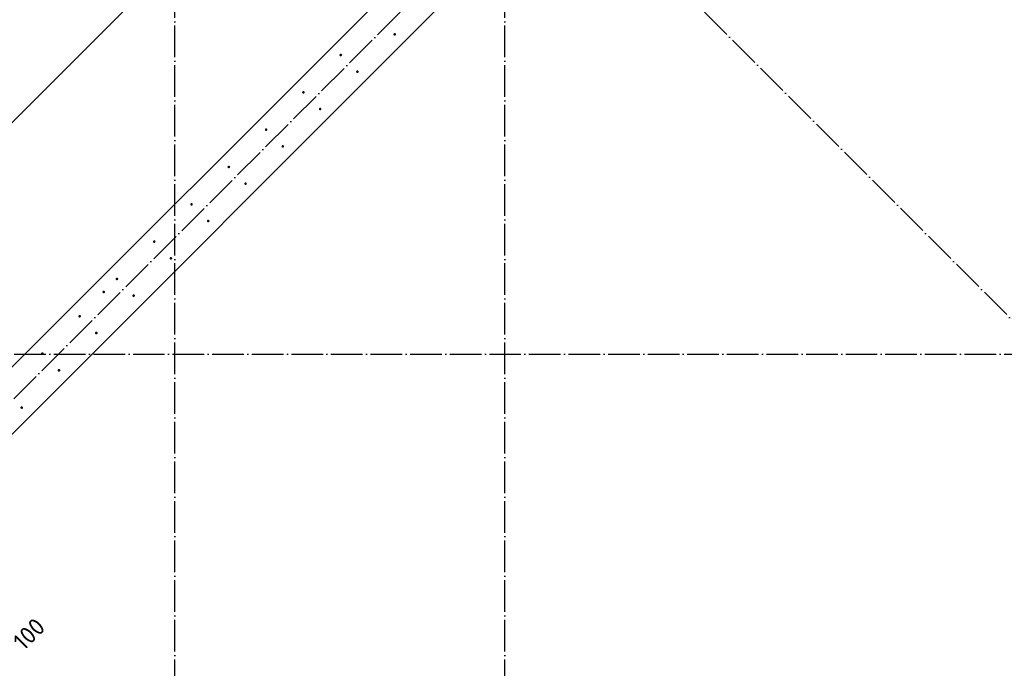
# Model space of a CAD drawing. Header units: millimetres. Extents: x -24871 to 40608, y -2869 to 48080.
# Tile 65 of 119: x 13311 to 17044, y 17310 to 19767. Entities that reach past the tile are written whole.
import ezdxf

# ---------------------------------------------------------------- set-up
doc = ezdxf.new("R2010")
doc.units = ezdxf.units.MM
doc.header["$PDMODE"] = 65
doc.linetypes.add('______11', pattern=[150, 120, -15, 0, -15])
doc.linetypes.add('______5', pattern=[330, 240, -30, 30, -30])
doc.layers.add('Арм.стержн. вертикальными 1', color=22, linetype='Continuous', lineweight=35)
doc.layers.add('Размерная линия_ общее', color=7, linetype='Continuous', lineweight=13)
doc.layers.add('Осевая линия_ общее', color=7, linetype='______5', lineweight=13, true_color=0xa0a0a0)
doc.styles.add('ISOCPEUR', font='ISOCPEUR')
doc.dimstyles.new('DIMSTYLE_4', dxfattribs={"dimtxt": 66, "dimasz": 75, "dimexe": 0, "dimexo": 0, "dimgap": 33, "dimtad": 2, "dimdec": 0, "dimrnd": 5, "dimzin": 12, "dimdsep": 46, "dimtxsty": 'ISOCPEUR', "dimblk1": 'ALL_ML_STRICH', "dimblk2": 'ALL_ML_STRICH', "dimsah": 1, "dimcen": 0, "dimclrd": 7, "dimclre": 256, "dimclrt": 7, "dimadec": 0, "dimazin": 0, "dimtfac": 1, "dimtdec": 0, "dimtix": 1, "dimtmove": 2, "dimatfit": 3, "dimfxl": 0, "dimtvp": 1.2, "dimtzin": 0, "dimlwd": 0, "dimlwe": -3, "dimarcsym": 0})
doc.dimstyles.new('DIMSTYLE_5', dxfattribs={"dimtxt": 66, "dimasz": 75, "dimexe": 0, "dimexo": 0, "dimgap": 33, "dimtad": 2, "dimdec": 0, "dimrnd": 5, "dimzin": 12, "dimdsep": 46, "dimtxsty": 'ISOCPEUR', "dimblk1": 'ALL_ML_STRICH', "dimblk2": 'ALL_ML_STRICH', "dimsah": 1, "dimcen": 0, "dimclrd": 7, "dimclre": 256, "dimclrt": 7, "dimadec": 0, "dimazin": 0, "dimtfac": 1, "dimtdec": 0, "dimtix": 1, "dimtmove": 2, "dimatfit": 3, "dimfxl": 0, "dimtzin": 0, "dimlwd": 0, "dimlwe": -3, "dimarcsym": 0})

# ---------------------------------------------------------------- blocks, each defined once
blk = doc.blocks.new('СЛОЖНЫЙ_ОБЪЕКТ_0')
at = {"layer": 'Осевая линия_ общее', "color": 253, "linetype": '______11', "lineweight": -3, "true_color": 0xa0a0a0, "transparency": 33554687}
for p, q in [((13900, -2590), (13900, 47490)), ((15150, -2590), (15150, 40000)), ((552.2, 5594.3), (17713.7, 22755.7)), ((21086.6, 14616.9), (14623.6, 21079.9)), ((-2770, 18500), (20260, 18500))]:
    blk.add_line(p, q, dxfattribs=at)
blk = doc.blocks.new('ALL_ML_STRICH')
at = {"color": 0, "linetype": 'ByBlock', "lineweight": -2}
for p, q in [((0, -0.5), (0, 0.5)), ((-1, 0), (0.5, 0)), ((-0.3, -0.3), (0.3, 0.3))]:
    blk.add_line(p, q, dxfattribs=at)
blk = doc.blocks.new('*D274')
at = {"layer": 'DEFPOINTS', "color": 7, "linetype": 'Continuous', "lineweight": 13, "transparency": 33554687}
for p in [(15164.8, 21260), (15659.9, 20764.9), (11417.2, 16522.2)]:
    blk.add_point(p, dxfattribs=at)
at = {"layer": 'Размерная линия_ общее', "color": 7, "linetype": 'Continuous', "lineweight": -2, "transparency": 33554687}
blk.add_line((15164.8, 21260), (10922.1, 17017.3), dxfattribs=at)
at = {"layer": 'Размерная линия_ общее', "color": 253, "linetype": 'Continuous', "lineweight": -2, "true_color": 0xa0a0a0, "transparency": 33554687}
for p, q in [((15645.7, 20779), (15164.8, 21260)), ((11403.1, 16536.4), (10922.1, 17017.3))]:
    blk.add_line(p, q, dxfattribs=at)
at = {"layer": 'Размерная линия_ общее', "color": 7, "linetype": 'Continuous', "lineweight": 13, "transparency": 33554687, "yscale": 75, "zscale": 75}
for p, xscale, rotation in [((15164.8, 21260), 75.00000000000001, 45.0000000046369), ((10922.1, 17017.3), 75, 225.0000000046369)]:
    blk.add_blockref('ALL_ML_STRICH', p, dxfattribs=dict(at, xscale=xscale, rotation=rotation))
at = {"layer": 'Размерная линия_ общее', "color": 7, "linetype": 'Continuous', "lineweight": 13, "transparency": 33554687, "insert": (12893.6, 18966.1), "char_height": 66, "width": 3.3, "attachment_point": 1, "rotation": 225, "line_spacing_factor": 0.60241, "style": 'ISOCPEUR'}
blk.add_mtext('\\W0.91;30х200=6000', dxfattribs=at)
blk = doc.blocks.new('*D434')
at = {"layer": 'DEFPOINTS', "color": 7, "linetype": 'Continuous', "lineweight": 13, "transparency": 33554687}
for p in [(13502.2, 16657.6), (14224.4, 16076.8), (14121.6, 16038.2)]:
    blk.add_point(p, dxfattribs=at)
at = {"layer": 'Размерная линия_ общее', "color": 7, "linetype": 'Continuous', "lineweight": -2, "transparency": 33554687}
blk.add_line((13502.2, 16657.6), (13572.9, 16728.3), dxfattribs=at)
at = {"layer": 'Размерная линия_ общее', "color": 253, "linetype": 'Continuous', "lineweight": -2, "true_color": 0xa0a0a0, "transparency": 33554687}
for p, q in [((14210.3, 16090.9), (13572.9, 16728.3)), ((14107.4, 16052.4), (13502.2, 16657.6))]:
    blk.add_line(p, q, dxfattribs=at)
at = {"layer": 'Размерная линия_ общее', "color": 7, "linetype": 'Continuous', "lineweight": 13, "transparency": 33554687, "yscale": 75, "zscale": 75}
for p, xscale, rotation in [((13572.9, 16728.3), 75, 44.99999999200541), ((13502.2, 16657.6), 75.00000000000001, 224.9999999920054)]:
    blk.add_blockref('ALL_ML_STRICH', p, dxfattribs=dict(at, xscale=xscale, rotation=rotation))
at = {"layer": 'Размерная линия_ общее', "color": 7, "linetype": 'Continuous', "lineweight": 13, "transparency": 33554687, "insert": (13346.7, 17439.7), "char_height": 66, "width": 198, "attachment_point": 5, "rotation": 45, "style": 'ISOCPEUR'}
blk.add_mtext('\\A1;{100}', dxfattribs=at)

msp = doc.modelspace()

# ---------------------------------------------------------------- hatches: boundary and pattern name
at = {"layer": 'Арм.стержн. вертикальными 1', "linetype": 'Continuous', "lineweight": 50, "transparency": 33554687}
for points in [[(14738.2, 19711.6), (14737.9, 19713.5), (14736.8, 19715.2), (14735.1, 19716.3), (14733.2, 19716.6), (14731.3, 19716.3), (14729.7, 19715.2), (14728.6, 19713.5), (14728.2, 19711.6), (14728.6, 19709.7), (14729.7, 19708.1), (14731.3, 19707), (14733.2, 19706.6), (14735.1, 19707), (14736.8, 19708.1), (14737.9, 19709.7)], [(14533.5, 19633.5), (14533.1, 19635.4), (14532, 19637.1), (14530.4, 19638.1), (14528.5, 19638.5), (14526.6, 19638.1), (14525, 19637.1), (14523.9, 19635.4), (14523.5, 19633.5), (14523.9, 19631.6), (14525, 19630), (14526.6, 19628.9), (14528.5, 19628.5), (14530.4, 19628.9), (14532, 19630), (14533.1, 19631.6)], [(14596.8, 19570.2), (14596.4, 19572.1), (14595.3, 19573.7), (14593.7, 19574.8), (14591.8, 19575.2), (14589.9, 19574.8), (14588.3, 19573.7), (14587.2, 19572.1), (14586.8, 19570.2), (14587.2, 19568.3), (14588.3, 19566.7), (14589.9, 19565.6), (14591.8, 19565.2), (14593.7, 19565.6), (14595.3, 19566.7), (14596.4, 19568.3)], [(14392.1, 19492.1), (14391.7, 19494), (14390.6, 19495.6), (14389, 19496.7), (14387.1, 19497.1), (14385.2, 19496.7), (14383.5, 19495.6), (14382.5, 19494), (14382.1, 19492.1), (14382.5, 19490.2), (14383.5, 19488.6), (14385.2, 19487.5), (14387.1, 19487.1), (14389, 19487.5), (14390.6, 19488.6), (14391.7, 19490.2)], [(14455.4, 19428.8), (14455, 19430.7), (14453.9, 19432.3), (14452.3, 19433.4), (14450.4, 19433.8), (14448.5, 19433.4), (14446.9, 19432.3), (14445.8, 19430.7), (14445.4, 19428.8), (14445.8, 19426.9), (14446.9, 19425.3), (14448.5, 19424.2), (14450.4, 19423.8), (14452.3, 19424.2), (14453.9, 19425.3), (14455, 19426.9)], [(14250.7, 19350.7), (14250.3, 19352.6), (14249.2, 19354.2), (14247.6, 19355.3), (14245.7, 19355.7), (14243.7, 19355.3), (14242.1, 19354.2), (14241, 19352.6), (14240.7, 19350.7), (14241, 19348.8), (14242.1, 19347.1), (14243.7, 19346.1), (14245.7, 19345.7), (14247.6, 19346.1), (14249.2, 19347.1), (14250.3, 19348.8)], [(14314, 19287.4), (14313.6, 19289.3), (14312.5, 19290.9), (14310.9, 19292), (14309, 19292.4), (14307.1, 19292), (14305.4, 19290.9), (14304.3, 19289.3), (14304, 19287.4), (14304.3, 19285.5), (14305.4, 19283.8), (14307.1, 19282.7), (14309, 19282.4), (14310.9, 19282.7), (14312.5, 19283.8), (14313.6, 19285.5)], [(14109.2, 19209.3), (14108.9, 19211.2), (14107.8, 19212.8), (14106.2, 19213.9), (14104.2, 19214.3), (14102.3, 19213.9), (14100.7, 19212.8), (14099.6, 19211.2), (14099.2, 19209.3), (14099.6, 19207.3), (14100.7, 19205.7), (14102.3, 19204.6), (14104.2, 19204.3), (14106.2, 19204.6), (14107.8, 19205.7), (14108.9, 19207.3)], [(14172.5, 19145.9), (14172.2, 19147.9), (14171.1, 19149.5), (14169.5, 19150.6), (14167.5, 19150.9), (14165.6, 19150.6), (14164, 19149.5), (14162.9, 19147.9), (14162.5, 19145.9), (14162.9, 19144), (14164, 19142.4), (14165.6, 19141.3), (14167.5, 19140.9), (14169.5, 19141.3), (14171.1, 19142.4), (14172.2, 19144)], [(13967.8, 19067.8), (13967.4, 19069.7), (13966.4, 19071.4), (13964.7, 19072.5), (13962.8, 19072.8), (13960.9, 19072.5), (13959.3, 19071.4), (13958.2, 19069.7), (13957.8, 19067.8), (13958.2, 19065.9), (13959.3, 19064.3), (13960.9, 19063.2), (13962.8, 19062.8), (13964.7, 19063.2), (13966.4, 19064.3), (13967.4, 19065.9)], [(14031.1, 19004.5), (14030.7, 19006.4), (14029.7, 19008.1), (14028, 19009.1), (14026.1, 19009.5), (14024.2, 19009.1), (14022.6, 19008.1), (14021.5, 19006.4), (14021.1, 19004.5), (14021.5, 19002.6), (14022.6, 19001), (14024.2, 18999.9), (14026.1, 18999.5), (14028, 18999.9), (14029.7, 19001), (14030.7, 19002.6)], [(13826.4, 18926.4), (13826, 18928.3), (13824.9, 18929.9), (13823.3, 18931), (13821.4, 18931.4), (13819.5, 18931), (13817.9, 18929.9), (13816.8, 18928.3), (13816.4, 18926.4), (13816.8, 18924.5), (13817.9, 18922.9), (13819.5, 18921.8), (13821.4, 18921.4), (13823.3, 18921.8), (13824.9, 18922.9), (13826, 18924.5)], [(13889.7, 18863.1), (13889.3, 18865), (13888.2, 18866.6), (13886.6, 18867.7), (13884.7, 18868.1), (13882.8, 18867.7), (13881.2, 18866.6), (13880.1, 18865), (13879.7, 18863.1), (13880.1, 18861.2), (13881.2, 18859.6), (13882.8, 18858.5), (13884.7, 18858.1), (13886.6, 18858.5), (13888.2, 18859.6), (13889.3, 18861.2)], [(13685, 18785), (13684.6, 18786.9), (13683.5, 18788.5), (13681.9, 18789.6), (13680, 18790), (13678.1, 18789.6), (13676.4, 18788.5), (13675.4, 18786.9), (13675, 18785), (13675.4, 18783.1), (13676.4, 18781.5), (13678.1, 18780.4), (13680, 18780), (13681.9, 18780.4), (13683.5, 18781.5), (13684.6, 18783.1)], [(13635.1, 18735.8), (13634.7, 18737.8), (13633.7, 18739.4), (13632, 18740.5), (13630.1, 18740.8), (13628.2, 18740.5), (13626.6, 18739.4), (13625.5, 18737.8), (13625.1, 18735.8), (13625.5, 18733.9), (13626.6, 18732.3), (13628.2, 18731.2), (13630.1, 18730.8), (13632, 18731.2), (13633.7, 18732.3), (13634.7, 18733.9)], [(13748.3, 18721.7), (13747.9, 18723.6), (13746.8, 18725.2), (13745.2, 18726.3), (13743.3, 18726.7), (13741.4, 18726.3), (13739.7, 18725.2), (13738.7, 18723.6), (13738.3, 18721.7), (13738.7, 18719.8), (13739.7, 18718.1), (13741.4, 18717.1), (13743.3, 18716.7), (13745.2, 18717.1), (13746.8, 18718.1), (13747.9, 18719.8)], [(13543.6, 18643.6), (13543.2, 18645.5), (13542.1, 18647.1), (13540.5, 18648.2), (13538.6, 18648.6), (13536.6, 18648.2), (13535, 18647.1), (13533.9, 18645.5), (13533.6, 18643.6), (13533.9, 18641.7), (13535, 18640), (13536.6, 18639), (13538.6, 18638.6), (13540.5, 18639), (13542.1, 18640), (13543.2, 18641.7)], [(13606.9, 18580.3), (13606.5, 18582.2), (13605.4, 18583.8), (13603.8, 18584.9), (13601.9, 18585.3), (13599.9, 18584.9), (13598.3, 18583.8), (13597.2, 18582.2), (13596.9, 18580.3), (13597.2, 18578.3), (13598.3, 18576.7), (13599.9, 18575.6), (13601.9, 18575.3), (13603.8, 18575.6), (13605.4, 18576.7), (13606.5, 18578.3)], [(13402.1, 18502.1), (13401.8, 18504.1), (13400.7, 18505.7), (13399, 18506.8), (13397.1, 18507.1), (13395.2, 18506.8), (13393.6, 18505.7), (13392.5, 18504.1), (13392.1, 18502.1), (13392.5, 18500.2), (13393.6, 18498.6), (13395.2, 18497.5), (13397.1, 18497.1), (13399, 18497.5), (13400.7, 18498.6), (13401.8, 18500.2)], [(13465.4, 18438.8), (13465.1, 18440.8), (13464, 18442.4), (13462.4, 18443.5), (13460.4, 18443.8), (13458.5, 18443.5), (13456.9, 18442.4), (13455.8, 18440.8), (13455.4, 18438.8), (13455.8, 18436.9), (13456.9, 18435.3), (13458.5, 18434.2), (13460.4, 18433.8), (13462.4, 18434.2), (13464, 18435.3), (13465.1, 18436.9)], [(13324, 18297.4), (13323.6, 18299.3), (13322.6, 18301), (13320.9, 18302), (13319, 18302.4), (13317.1, 18302), (13315.5, 18301), (13314.4, 18299.3), (13314, 18297.4), (13314.4, 18295.5), (13315.5, 18293.9), (13317.1, 18292.8), (13319, 18292.4), (13320.9, 18292.8), (13322.6, 18293.9), (13323.6, 18295.5)]]:
    msp.add_hatch(color=4, dxfattribs=at).paths.add_polyline_path(points)

# ---------------------------------------------------------------- linework, layer by layer
at = {"color": 7, "linetype": 'Continuous', "lineweight": 35, "transparency": 33554687}
for p, q in [((9511.2, 14680.6), (15726.7, 20896.1)), ((15854, 20768.8), (9638.5, 14553.3))]:
    msp.add_line(p, q, dxfattribs=at)

# ---------------------------------------------------------------- block references
at = {"layer": 'Осевая линия_ общее', "color": 253, "linetype": '______11', "lineweight": -3, "true_color": 0xa0a0a0, "transparency": 33554687}
msp.add_blockref('СЛОЖНЫЙ_ОБЪЕКТ_0', (0, 0), dxfattribs=at)

# ---------------------------------------------------------------- dimensions: what is measured, and where the dimension line sits
at = {"layer": 'Размерная линия_ общее', "color": 7, "linetype": 'Continuous', "lineweight": 13, "transparency": 33554687}
dim = msp.add_linear_dim(base=(10922.1, 17017.3), p1=(15645.7, 20779), p2=(11403.1, 16536.4), angle=225, text='\\W0.91;30х200=6000', dimstyle='DIMSTYLE_5', override={"dimpost": '<>', "dimclrd": 7, "dimclre": 253, "dimclrt": 7, "dimlwd": 0, "dimlwe": 65533}, dxfattribs=at)
dim.commit()
dim.dimension.update_dxf_attribs({"geometry": '*D274', "text_midpoint": (13020.1, 19162), "dimtype": 160})
dim = msp.add_linear_dim(base=(13572.9, 16728.3), p1=(14107.4, 16052.4), p2=(14210.3, 16090.9), angle=45, dimstyle='DIMSTYLE_4', override={"dimpost": '<>', "dimclrd": 7, "dimclre": 253, "dimclrt": 7, "dimlwd": 0, "dimlwe": 65533}, dxfattribs=at)
dim.commit()
dim.dimension.update_dxf_attribs({"geometry": '*D434', "text_midpoint": (13346.7, 17439.7), "dimtype": 160})

doc.saveas('drawing.dxf')
